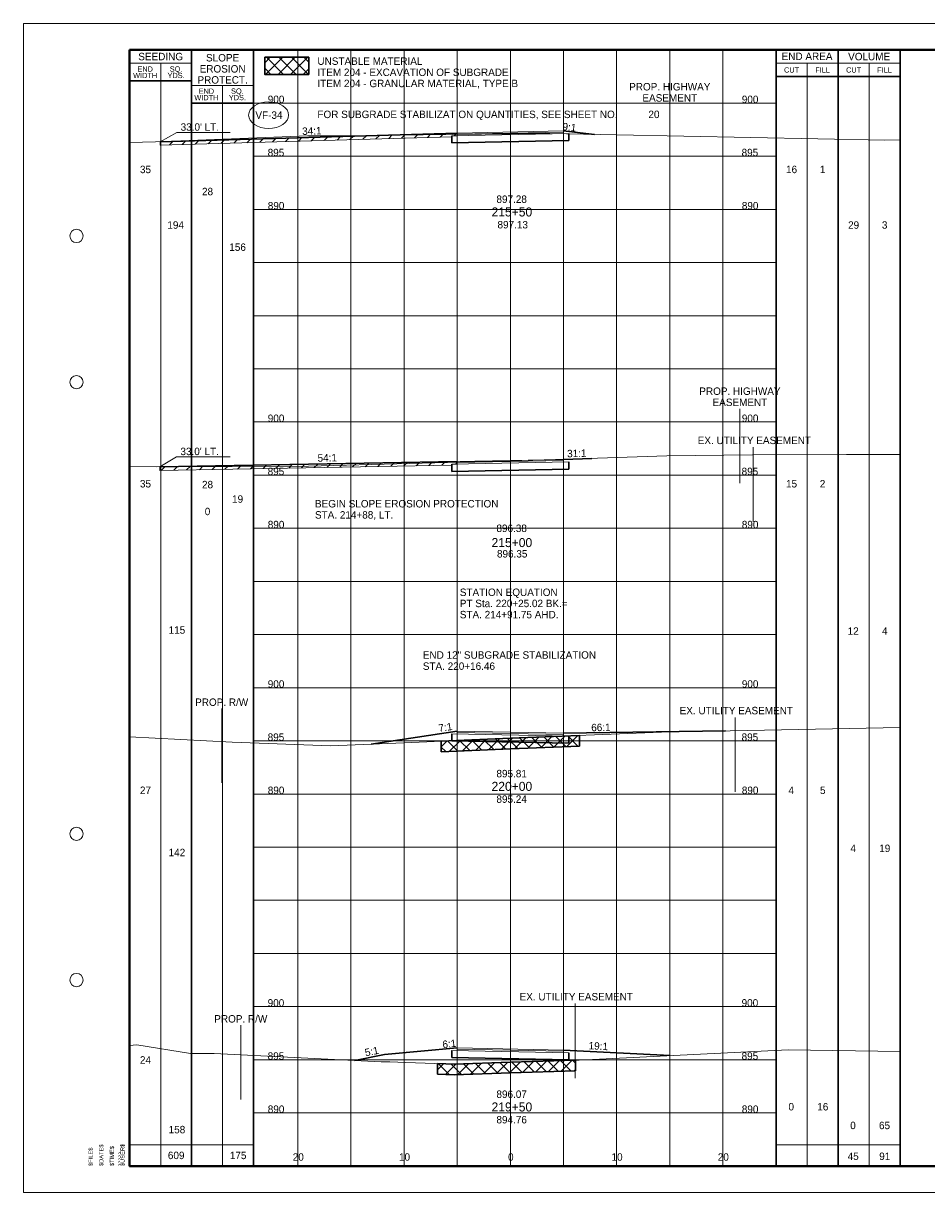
# Paper-space layout 'Layout1' of a CAD drawing. Header units: feet. Extents: x -1005 to 2379, y -670 to 6548.
# Tile 65 of 69: x -10 to 75, y 6092 to 6202. Entities that reach past the tile are written whole.
import ezdxf
from ezdxf.enums import TextEntityAlignment as Align

# ---------------------------------------------------------------- set-up
doc = ezdxf.new("R2010")
doc.units = ezdxf.units.FT
doc.header["$LTSCALE"] = 5
doc.header["$MEASUREMENT"] = 0
for name, pattern in [('DGN Style 2', [150.837143, 90.502286, -60.334857]), ('DGN Style 3', [211.172, 150.837143, -60.334857]), ('esmtshpr', [5.35, 1, -0.175, -0.175, 4]), ('esmtuex', [4.65, 0.8, -0.275, -0.275, 0.8, -0.3, 0.8, -0.3, 0.8, -0.3]), ('rowpr', [5.45, 1, -0.225, -0.225, 4])]:
    doc.linetypes.add(name, pattern=pattern)
for name, color, linetype, lineweight in [('DR_P_Erosion_Control', 7, 'Continuous', 13), ('DR_P_Text', 7, 'Continuous', 13), ('PV_P_Text', 7, 'Continuous', 13), ('RW_P_Esmt_SH', 193, 'esmtshpr', 40), ('RW_P_Fee_RW', 193, 'rowpr', 40), ('RW_X_Esmt_U', 6, 'esmtuex', 30), ('SH_Border', 7, 'Continuous', 40), ('SH_Data', 7, 'Continuous', 0), ('SH_Major_Grid_Line', 254, 'Continuous', 13), ('SH_Text', 7, 'Continuous', 13), ('TX_P_20', 7, 'Continuous', 13), ('TX_P_5', 7, 'Continuous', 13), ('TX_P_Misc', 7, 'Continuous', 13), ('TX_X_5', 7, 'Continuous', 0), ('XS_P_Finished_Grade', 3, 'Continuous', 30), ('XS_P_Pavt_Surface', 251, 'Continuous', 13), ('XS_P_Subgrade', 4, 'Continuous', 30), ('XS_P_Undercut', 230, 'Continuous', 30), ('XS_X_Ground_Line', 3, 'DGN Style 2', 13)]:
    doc.layers.add(name, color=color, linetype=linetype, lineweight=lineweight)
doc.layers.add('SH_Cut_Line', color=7, linetype='DGN Style 3', lineweight=0, plot=False)
doc.layers.add('XS_P_Pavt_Layers', color=251, linetype='Continuous', lineweight=0, transparency=0.5)
doc.styles.add('Slanted-Normal LS 0.50', font='font31.shx', dxfattribs={"height": 0.14})
doc.styles.add('Slanted-Sub Title', font='font31.shx', dxfattribs={"height": 0.17})
doc.styles.add('Style-CHAR_FAST_FONT', font='CHAR_FAST_FONT.shx')
doc.styles.add('Style-FONT1', font='FONT1.shx')
doc.styles.add('Style-font30', font='font30.shx')
doc.styles.add('Style-font31', font='font31.shx')

# ---------------------------------------------------------------- blocks, each defined once
blk = doc.blocks.new('STAMP')
at = {"layer": 'TX_P_Misc', "linetype": 'Continuous', "lineweight": 13, "style": 'Style-CHAR_FAST_FONT'}
for s, p in [('$FILE$', (-0.773, 0)), ('$DATE$', (-0.573, 0)), ('$TIME$', (-0.373, 0)), ('$USER$', (-0.173, 0))]:
    blk.add_text(s, height=0.078, rotation=90, dxfattribs=at).set_placement(p, align=Align.TOP_LEFT)
blk = doc.blocks.new('XS POINT_410')
at = {"layer": 'RW_P_Esmt_SH', "linetype": 'Continuous', "lineweight": 13}
blk.add_line((0, 3.5), (0, -3.5), dxfattribs=at)
blk = doc.blocks.new('GPKLBL_377')
at = {"layer": 'TX_P_5', "insert": (1.22, 1.41), "char_height": 0.7, "attachment_point": 2, "rotation": 1.9626, "line_spacing_factor": 0.9, "style": 'Style-font31'}
blk.add_mtext('54:1', dxfattribs=at)
blk = doc.blocks.new('XS POINT_411')
at = {"layer": 'RW_X_Esmt_U', "linetype": 'DGN Style 3', "lineweight": 0}
blk.add_line((0, 3.5), (0, -3.5), dxfattribs=at)
blk = doc.blocks.new('GPKLBL_378')
at = {"layer": 'TX_P_5', "linetype": 'Continuous', "insert": (-0.51, 0.98), "char_height": 0.7, "attachment_point": 1, "rotation": 350.5377, "line_spacing_factor": 0.6, "style": 'Style-font31'}
blk.add_mtext('31:1', dxfattribs=at)
blk = doc.blocks.new('XS POINT_535')
at = {"layer": 'RW_P_Esmt_SH', "linetype": 'Continuous', "lineweight": 13}
blk.add_line((0, 3.5), (0, -3.5), dxfattribs=at)
blk = doc.blocks.new('GPKLBL_442')
at = {"layer": 'TX_P_5', "insert": (-0.93, 1.39), "char_height": 0.7, "attachment_point": 2, "rotation": 0.4294, "line_spacing_factor": 0.9, "style": 'Style-font31'}
blk.add_mtext('34:1', dxfattribs=at)
blk = doc.blocks.new('GPKLBL_443')
at = {"layer": 'TX_P_5', "linetype": 'Continuous', "insert": (-0.51, 0.98), "char_height": 0.7, "attachment_point": 1, "rotation": 350.5377, "line_spacing_factor": 0.6, "style": 'Style-font31'}
blk.add_mtext('9:1', dxfattribs=at)
blk = doc.blocks.new('XS POINT_542')
at = {"layer": 'RW_X_Esmt_U', "linetype": 'DGN Style 3', "lineweight": 0}
blk.add_line((0, 3.5), (0, -3.5), dxfattribs=at)
blk = doc.blocks.new('XS POINT_543')
at = {"layer": 'RW_P_Fee_RW', "linetype": 'Continuous', "lineweight": 13}
blk.add_line((0, 3.5), (0, -3.5), dxfattribs=at)
blk = doc.blocks.new('GPKLBL_457')
at = {"layer": 'TX_P_5', "linetype": 'Continuous', "insert": (-0.51, 0.98), "char_height": 0.7, "attachment_point": 1, "rotation": 350.5377, "line_spacing_factor": 0.6, "style": 'Style-font31'}
blk.add_mtext('19:1', dxfattribs=at)
blk = doc.blocks.new('GPKLBL_458')
at = {"layer": 'TX_P_5', "linetype": 'Continuous', "extrusion": (0, 0, -1), "insert": (-0.46, 0.97), "char_height": 0.7, "attachment_point": 3, "text_direction": (-0.986394, 0.164399, 0), "line_spacing_factor": 0.6, "style": 'Style-font31'}
blk.add_mtext('6:1', dxfattribs=at)
blk = doc.blocks.new('GPKLBL_459')
at = {"layer": 'TX_P_5', "linetype": 'Continuous', "extrusion": (0, 0, -1), "insert": (-0.46, 0.97), "char_height": 0.7, "attachment_point": 3, "text_direction": (-0.986394, 0.164399, 0), "line_spacing_factor": 0.6, "style": 'Style-font31'}
blk.add_mtext('5:1', dxfattribs=at)
blk = doc.blocks.new('XS POINT_544')
at = {"layer": 'RW_X_Esmt_U', "linetype": 'DGN Style 3', "lineweight": 0}
blk.add_line((0, 3.5), (0, -3.5), dxfattribs=at)
blk = doc.blocks.new('XS POINT_545')
at = {"layer": 'RW_P_Fee_RW', "linetype": 'Continuous', "lineweight": 13}
blk.add_line((0, 3.5), (0, -3.5), dxfattribs=at)
blk = doc.blocks.new('GPKLBL_460')
at = {"layer": 'TX_P_5', "linetype": 'Continuous', "insert": (-0.51, 0.98), "char_height": 0.7, "attachment_point": 1, "rotation": 350.5377, "line_spacing_factor": 0.6, "style": 'Style-font31'}
blk.add_mtext('66:1', dxfattribs=at)
blk = doc.blocks.new('GPKLBL_461')
at = {"layer": 'TX_P_5', "linetype": 'Continuous', "extrusion": (0, 0, -1), "insert": (-0.46, 0.97), "char_height": 0.7, "attachment_point": 3, "text_direction": (-0.986394, 0.164399, 0), "line_spacing_factor": 0.6, "style": 'Style-font31'}
blk.add_mtext('7:1', dxfattribs=at)

psp = doc.layouts.get("Layout1")

# ---------------------------------------------------------------- hatches: boundary and pattern name
at = {"layer": 'DR_P_Erosion_Control'}
h = psp.add_hatch(dxfattribs=at)
h.set_pattern_fill('HATCH', color=256, style=0, pattern_type=2)
h.set_pattern_definition([(45, (2.86235, 6191.3657), (-0.589255, 0.589255), [])])
h.paths.add_polyline_path([(2.86, 6191.37), (30.83, 6192.18), (30.83, 6191.93), (30.33, 6191.92), (30.33, 6191.84), (2.86, 6191.04)])
h = psp.add_hatch(dxfattribs=at)
h.set_pattern_fill('HATCH', color=256, style=0, pattern_type=2)
h.set_pattern_definition([(45, (21.2604, 6163.4204), (-0.589255, 0.589255), [])])
h.paths.add_polyline_path([(30.33, 6161.02), (30.83, 6161.03), (30.83, 6161.28), (2.83, 6160.77), (2.83, 6160.44), (30.33, 6160.94)])
at = {"layer": 'XS_P_Undercut', "lineweight": 0}
h = psp.add_hatch(dxfattribs=at)
h.set_pattern_fill('CROSSHATCH', color=256, style=0, pattern_type=2)
h.set_pattern_definition([(45, (15.9934, 6193.8276), (-0.58926, 0.58926), []), (315, (15.9934, 6193.8276), (0.58926, 0.58926), [])])
h.paths.add_polyline_path([(12.71, 6197.7), (16.85, 6197.7), (16.85, 6199.31), (12.71, 6199.31)])
h = psp.add_hatch(dxfattribs=at)
h.set_pattern_fill('CROSSHATCH', color=256, style=0, pattern_type=2)
h.set_pattern_definition([(45, (34.0285, 6134.4135), (-0.589255, 0.589255), []), (315, (34.0285, 6134.4135), (0.589255, 0.589255), [])])
h.paths.add_polyline_path([(35.83, 6134.24), (42.33, 6134.51), (42.33, 6135.51), (35.83, 6135.24), (29.33, 6134.97), (29.33, 6133.97)])
h = psp.add_hatch(dxfattribs=at)
h.set_pattern_fill('CROSSHATCH', color=256, style=0, pattern_type=2)
h.set_pattern_definition([(45, (36.36376, 6104.3769), (-0.58926, 0.58926), []), (315, (36.36376, 6104.3769), (0.58926, 0.58926), [])])
h.paths.add_polyline_path([(41.96, 6104.96), (35.83, 6104.76), (30.54, 6104.59), (28.96, 6104.64), (28.96, 6103.64), (30.54, 6103.59), (35.83, 6103.76), (41.96, 6103.96)])

# ---------------------------------------------------------------- linework, layer by layer
at = {"layer": 'DR_P_Erosion_Control'}
for p, q in [((30.33, 6191.84), (2.86, 6191.04)), ((2.86, 6191.37), (2.86, 6191.04)), ((2.83, 6160.77), (30.83, 6161.28)), ((2.83, 6160.44), (30.33, 6160.94)), ((2.83, 6160.77), (2.83, 6160.44))]:
    psp.add_line(p, q, dxfattribs=at)
at = {"layer": 'DR_P_Erosion_Control', "flags": 128}
for points in [[(2.86, 6191.37), (30.83, 6192.18), (30.83, 6191.93), (30.33, 6191.92), (30.33, 6191.84), (2.86, 6191.04), (2.86, 6191.37), (2.86, 6191.37)], [(30.33, 6161.02), (30.83, 6161.03), (30.83, 6161.28), (2.83, 6160.77), (2.83, 6160.44), (30.33, 6160.94), (30.33, 6161.02)]]:
    psp.add_lwpolyline(points, close=True, dxfattribs=at)
at = {"layer": 'DR_P_Text'}
for p, q in [((4.43, 6192.25), (2.86, 6191.37)), ((4.43, 6192.25), (9.47, 6192.25)), ((4.41, 6161.72), (2.83, 6160.77)), ((4.41, 6161.72), (9.45, 6161.72))]:
    psp.add_line(p, q, dxfattribs=at)
at = {"layer": 'DR_P_Text', "color": 7, "linetype": 'Continuous', "lineweight": 13}
psp.add_ellipse((13.08, 6193.87), major_axis=(1.88, 0), ratio=0.666667, dxfattribs=at)
at = {"layer": 'SH_Border', "color": 7, "linetype": 'Continuous', "lineweight": 40, "flags": 128}
psp.add_lwpolyline([(0, 6200), (157.5, 6200), (157.5, 6095), (0, 6095), (0, 6200)], close=True, dxfattribs=at)
at = {"layer": 'SH_Border', "color": 7, "linetype": 'Continuous', "lineweight": 0}
for centre in [(-5, 6182.5), (-5, 6168.75), (-5, 6126.25), (-5, 6112.5)]:
    psp.add_circle(centre, 0.625, dxfattribs=at)
at = {"layer": 'SH_Cut_Line', "color": 7, "linetype": 'DGN Style 3', "lineweight": 0, "flags": 128}
psp.add_lwpolyline([(-10, 6092.5), (160, 6092.5), (160, 6202.5), (-10, 6202.5), (-10, 6092.5)], close=True, dxfattribs=at)
at = {"layer": 'SH_Data', "color": 7, "linetype": 'Continuous', "lineweight": 30}
for p, q in [((5.83, 6095), (5.83, 6200)), ((11.66, 6095), (11.66, 6200)), ((60.83, 6095), (60.83, 6200)), ((66.67, 6095), (66.67, 6200)), ((72.5, 6095), (72.5, 6200)), ((60.83, 6197.5), (72.5, 6197.5)), ((5.83, 6197.08), (0, 6197.08)), ((11.66, 6195), (5.83, 6195))]:
    psp.add_line(p, q, dxfattribs=at)
at = {"layer": 'SH_Data', "color": 7, "linetype": 'Continuous', "lineweight": 0}
for p, q in [((5.83, 6198.75), (0, 6198.75)), ((60.83, 6198.75), (72.5, 6198.75)), ((11.66, 6196.67), (5.83, 6196.67))]:
    psp.add_line(p, q, dxfattribs=at)
at = {"layer": 'SH_Data', "color": 7, "linetype": 'Continuous', "lineweight": 13}
for p, q in [((2.92, 6095), (2.92, 6198.75)), ((63.75, 6095), (63.75, 6198.75)), ((69.58, 6095), (69.58, 6198.75)), ((8.75, 6095), (8.75, 6196.67)), ((0, 6097), (11.66, 6097)), ((60.83, 6097), (72.5, 6097))]:
    psp.add_line(p, q, dxfattribs=at)
at = {"layer": 'SH_Major_Grid_Line', "color": 254, "linetype": 'Continuous', "lineweight": 13}
for p, q in [((15.83, 6095), (15.83, 6200)), ((20.83, 6095), (20.83, 6200)), ((25.83, 6095), (25.83, 6200)), ((30.83, 6095), (30.83, 6200)), ((35.83, 6095), (35.83, 6200)), ((40.83, 6095), (40.83, 6200)), ((45.83, 6095), (45.83, 6200)), ((50.83, 6095), (50.83, 6200)), ((55.83, 6095), (55.83, 6200)), ((11.66, 6195), (60.83, 6195)), ((11.66, 6190), (60.83, 6190)), ((11.66, 6185), (60.83, 6185)), ((11.66, 6180), (60.83, 6180)), ((11.66, 6175), (60.83, 6175)), ((11.66, 6170), (60.83, 6170)), ((11.66, 6165), (60.83, 6165)), ((11.66, 6160), (60.83, 6160)), ((11.66, 6155), (60.83, 6155)), ((11.66, 6150), (60.83, 6150)), ((11.66, 6145), (60.83, 6145)), ((11.66, 6140), (60.83, 6140)), ((11.66, 6135), (60.83, 6135)), ((11.66, 6130), (60.83, 6130)), ((11.66, 6125), (60.83, 6125)), ((11.66, 6120), (60.83, 6120)), ((11.66, 6115), (60.83, 6115)), ((11.66, 6110), (60.83, 6110)), ((11.66, 6105), (60.83, 6105)), ((11.66, 6100), (60.83, 6100))]:
    psp.add_line(p, q, dxfattribs=at)
at = {"layer": 'XS_P_Finished_Grade'}
for p, q in [((30.83, 6192.18), (2.86, 6191.37)), ((43.74, 6192.05), (40.81, 6192.38)), ((2.83, 6160.77), (30.83, 6161.28)), ((43.51, 6161.57), (40.83, 6161.48)), ((22.74, 6134.7), (30.83, 6135.91)), ((56.08, 6135.94), (40.83, 6135.71)), ((23.99, 6105.49), (30.83, 6106.11)), ((23.99, 6105.49), (21.19, 6104.93)), ((50.87, 6105.39), (40.83, 6105.91))]:
    psp.add_line(p, q, dxfattribs=at)
at = {"layer": 'XS_P_Pavt_Layers', "color": 2, "lineweight": 13}
for p, q in [((30.33, 6191.92), (41.33, 6192.14)), ((30.83, 6192.08), (40.83, 6192.28)), ((30.33, 6161.02), (41.33, 6161.24)), ((30.83, 6161.18), (40.83, 6161.38)), ((40.83, 6135.6), (30.83, 6135.8)), ((41.33, 6135.45), (30.33, 6135.67)), ((41.33, 6105.65), (30.33, 6105.87)), ((40.83, 6105.8), (30.83, 6106))]:
    psp.add_line(p, q, dxfattribs=at)
at = {"layer": 'XS_P_Pavt_Surface', "color": 193}
for p, q in [((30.83, 6192.18), (40.83, 6192.38)), ((30.83, 6192.18), (30.83, 6191.93)), ((40.83, 6192.38), (40.83, 6192.13)), ((30.83, 6161.28), (40.83, 6161.48)), ((30.83, 6161.28), (30.83, 6161.03)), ((40.83, 6161.48), (40.83, 6161.23)), ((30.83, 6135.91), (30.83, 6135.66)), ((40.83, 6135.71), (30.83, 6135.91)), ((40.83, 6135.71), (40.83, 6135.46)), ((30.83, 6106.11), (30.83, 6105.86)), ((40.83, 6105.91), (30.83, 6106.11)), ((40.83, 6105.91), (40.83, 6105.66))]:
    psp.add_line(p, q, dxfattribs=at)
at = {"layer": 'XS_P_Subgrade'}
for p, q in [((30.33, 6191.92), (30.33, 6191.25)), ((41.33, 6192.14), (41.33, 6191.47)), ((30.33, 6191.25), (41.33, 6191.47)), ((41.33, 6161.24), (41.33, 6160.57)), ((30.33, 6161.02), (30.33, 6160.35)), ((30.33, 6160.35), (41.33, 6160.57)), ((30.33, 6135.67), (30.33, 6135)), ((41.33, 6134.78), (30.33, 6135)), ((41.33, 6135.45), (41.33, 6134.78)), ((30.33, 6105.87), (30.33, 6105.2)), ((41.33, 6104.98), (30.33, 6105.2)), ((41.33, 6105.65), (41.33, 6104.98))]:
    psp.add_line(p, q, dxfattribs=at)
at = {"layer": 'XS_P_Undercut'}
for p, q in [((29.33, 6134.97), (29.33, 6133.97)), ((42.33, 6135.51), (42.33, 6134.51)), ((28.96, 6103.64), (28.96, 6104.64)), ((41.96, 6103.96), (41.96, 6104.96))]:
    psp.add_line(p, q, dxfattribs=at)
at = {"layer": 'XS_P_Undercut', "flags": 128}
psp.add_lwpolyline([(12.71, 6199.31), (16.85, 6199.31), (16.85, 6197.7), (12.71, 6197.7), (12.71, 6199.31)], close=True, dxfattribs=at)
at = {"layer": 'XS_P_Undercut', "lineweight": 0, "flags": 128}
for points in [[(12.71, 6197.7), (16.85, 6197.7), (16.85, 6199.31), (12.71, 6199.31), (12.71, 6197.7)], [(35.83, 6134.24), (42.33, 6134.51), (42.33, 6135.51), (35.83, 6135.24), (29.33, 6134.97), (29.33, 6133.97), (35.83, 6134.24)], [(41.96, 6104.96), (35.83, 6104.76), (30.54, 6104.59), (28.96, 6104.64), (28.96, 6103.64), (30.54, 6103.59), (35.83, 6103.76), (41.96, 6103.96), (41.96, 6104.96)]]:
    psp.add_lwpolyline(points, close=True, dxfattribs=at)
at = {"layer": 'XS_P_Undercut', "lineweight": 30, "flags": 128}
for points in [[(29.33, 6134.97), (35.83, 6135.24), (42.33, 6135.51)], [(29.33, 6133.97), (35.83, 6134.24), (42.33, 6134.51)]]:
    psp.add_lwpolyline(points, dxfattribs=at)
at = {"layer": 'XS_P_Undercut', "flags": 128}
for points in [[(28.96, 6104.64), (30.54, 6104.59), (35.83, 6104.76), (41.96, 6104.96)], [(28.96, 6103.64), (30.54, 6103.59), (35.83, 6103.76), (41.96, 6103.96)]]:
    psp.add_lwpolyline(points, dxfattribs=at)
at = {"layer": 'XS_X_Ground_Line', "flags": 128}
for points in [[(0, 6191.3), (2.43, 6191.35), (16.74, 6191.91), (17.44, 6191.91), (18.08, 6191.91), (19.15, 6191.92), (25.36, 6191.98), (27.61, 6192), (35.83, 6192.12), (37.23, 6192.14), (38.01, 6192.14), (38.35, 6192.15), (39.23, 6192.14), (39.54, 6192.14), (71.06, 6191.52), (72.5, 6191.55)], [(0, 6160.81), (2.5, 6160.77), (16.84, 6160.83), (35.83, 6161.35), (42.17, 6161.52), (50.55, 6161.81), (58.61, 6161.91), (67.46, 6161.93), (72.5, 6161.95)], [(0, 6135.38), (9.66, 6134.89), (18.93, 6134.54), (25.81, 6134.82), (35.83, 6135.24), (50.06, 6135.82), (61.35, 6136.04), (72.5, 6136.25)], [(0, 6106.35), (0.69, 6106.41), (5.73, 6105.58), (6.34, 6105.58), (6.91, 6105.58), (7.51, 6105.58), (7.96, 6105.59), (23.68, 6104.81), (24.47, 6104.79), (26, 6104.73), (30.54, 6104.59), (35.83, 6104.76), (42.3, 6104.97), (61.97, 6105.93), (72.5, 6105.79)]]:
    psp.add_lwpolyline(points, dxfattribs=at)

# ---------------------------------------------------------------- block references
at = {"layer": 'RW_P_Esmt_SH', "linetype": 'Continuous', "lineweight": 13}
for name, p in [('XS POINT_535', (50.83, 6191.39)), ('XS POINT_410', (57.43, 6162.75))]:
    psp.add_blockref(name, p, dxfattribs=at)
at = {"layer": 'RW_P_Fee_RW', "linetype": 'Continuous', "lineweight": 13}
for name, p in [('XS POINT_545', (8.66, 6134.55)), ('XS POINT_543', (10.46, 6104.75))]:
    psp.add_blockref(name, p, dxfattribs=at)
at = {"layer": 'RW_X_Esmt_U', "linetype": 'DGN Style 3', "lineweight": 0}
for name, p in [('XS POINT_411', (58.69, 6159.12)), ('XS POINT_544', (56.99, 6133.7)), ('XS POINT_542', (41.93, 6106.78))]:
    psp.add_blockref(name, p, dxfattribs=at)
at = {"layer": 'TX_P_5', "linetype": 'Continuous'}
for name, p, rotation in [('GPKLBL_443', (41.34, 6192.21), 3.088330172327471), ('GPKLBL_378', (41.85, 6161.51), 11.31137960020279), ('GPKLBL_460', (44.11, 6135.73), 10.33401262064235), ('GPKLBL_457', (43.83, 6105.77), 6.501432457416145)]:
    psp.add_blockref(name, p, dxfattribs=dict(at, rotation=rotation))
at = {"layer": 'TX_P_5'}
for name, p, rotation in [('GPKLBL_442', (18.1, 6191.37), 1.565626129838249), ('GPKLBL_377', (17.35, 6160.58), 359.334980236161)]:
    psp.add_blockref(name, p, dxfattribs=dict(at, rotation=rotation))
at = {"layer": 'TX_P_5', "linetype": 'Continuous', "extrusion": (0, 0, -1)}
for name, p, rotation in [('GPKLBL_461', (-29.83, 6135.76), 0.9442173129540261), ('GPKLBL_459', (-22.92, 6105.27), 358.1523897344), ('GPKLBL_458', (-30.18, 6105.98), 2.914216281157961)]:
    psp.add_blockref(name, p, dxfattribs=dict(at, rotation=rotation))
at = {"layer": 'TX_P_Misc', "linetype": 'Continuous', "lineweight": 13, "xscale": 5, "yscale": 5, "zscale": 5}
psp.add_blockref('STAMP', (0, 6095), dxfattribs=at)

# ---------------------------------------------------------------- texts
at = {"layer": 'DR_P_Text', "color": 7, "lineweight": 13, "style": 'Style-font31'}
psp.add_text('VF-34', height=0.7, dxfattribs=at).set_placement((13.11, 6193.87), align=Align.MIDDLE_CENTER)
at = {"layer": 'DR_P_Text', "char_height": 0.7, "attachment_point": 1, "line_spacing_factor": 0.9}
for s, insert, style in [('UNSTABLE MATERIAL\\PITEM 204 - EXCAVATION OF SUBGRADE\\PITEM 204 - GRANULAR MATERIAL, TYPE B', (17.67, 6199.3), 'Slanted-Sub Title'), ('FOR SUBGRADE STABILIZATION QUANTITIES, SEE SHEET NO.', (17.67, 6194.29), 'Slanted-Sub Title'), ('20\\P', (48.82, 6194.29), 'Style-font31'), ("33.0' LT.", (4.8, 6193.1), 'Slanted-Normal LS 0.50'), ("33.0' LT.", (4.78, 6162.58), 'Slanted-Normal LS 0.50')]:
    psp.add_mtext(s, dxfattribs=dict(at, insert=insert, style=style))
at = {"layer": 'PV_P_Text', "style": 'Slanted-Normal LS 0.50'}
for s, p in [('897.28', (35.95, 6185.61)), ('896.38', (35.95, 6154.65)), ('895.81', (35.95, 6131.57)), ('896.07', (35.95, 6101.41))]:
    psp.add_text(s, height=0.7, dxfattribs=at).set_placement(p, align=Align.CENTER)
at = {"layer": 'RW_P_Esmt_SH', "linetype": 'Continuous', "lineweight": 13, "char_height": 0.7, "attachment_point": 2, "line_spacing_factor": 0.9, "style": 'Style-font31'}
for insert in [(50.83, 6196.89), (57.43, 6168.25)]:
    psp.add_mtext('PROP. HIGHWAY\\PEASEMENT', dxfattribs=dict(at, insert=insert))
at = {"layer": 'RW_P_Fee_RW', "linetype": 'Continuous', "lineweight": 13, "char_height": 0.7, "attachment_point": 2, "line_spacing_factor": 0.9, "style": 'Style-font31'}
for insert in [(8.66, 6138.99), (10.46, 6109.2)]:
    psp.add_mtext('PROP. R/W', dxfattribs=dict(at, insert=insert))
at = {"layer": 'RW_X_Esmt_U', "linetype": 'Continuous', "lineweight": 0, "style": 'Style-font31'}
for p in [(58.79, 6163.62), (57.09, 6138.2), (42.03, 6111.28)]:
    psp.add_text('EX. UTILITY EASEMENT', height=0.7, dxfattribs=at).set_placement(p, align=Align.TOP_CENTER)
at = {"layer": 'SH_Border', "color": 7, "linetype": 'Continuous', "lineweight": 0, "style": 'Style-FONT1'}
psp.add_text('`````', height=0.625, rotation=90, dxfattribs=at).set_placement((-0.38, 6095))
at = {"layer": 'SH_Data', "color": 7, "linetype": 'Continuous', "lineweight": 13, "style": 'Style-font30'}
for s, p in [('SEEDING', (2.92, 6199.38)), ('END AREA', (63.75, 6199.4)), ('VOLUME', (69.59, 6199.38))]:
    psp.add_text(s, height=0.7, dxfattribs=at).set_placement(p, align=Align.MIDDLE_CENTER)
at = {"layer": 'SH_Data', "color": 7, "linetype": 'Continuous', "lineweight": 0, "style": 'Style-font30'}
for s, p in [('CUT', (62.29, 6198.12)), ('FILL', (65.21, 6198.12)), ('CUT', (68.13, 6198.12)), ('FILL', (71.04, 6198.12))]:
    psp.add_text(s, height=0.5, dxfattribs=at).set_placement(p, align=Align.MIDDLE_CENTER)
at = {"layer": 'SH_Data', "color": 7, "linetype": 'Continuous', "lineweight": 13, "insert": (8.75, 6198.22), "char_height": 0.7, "attachment_point": 5, "line_spacing_factor": 0.892896, "style": 'Style-font30'}
psp.add_mtext('SLOPE\\PEROSION\\PPROTECT.', dxfattribs=at)
at = {"layer": 'SH_Data', "color": 7, "linetype": 'Continuous', "lineweight": 0, "char_height": 0.7, "attachment_point": 5, "line_spacing_factor": 0.728571, "style": 'Style-font30'}
for s, insert in [('\\H0.714286x;END\\PWIDTH', (1.46, 6197.9)), ('\\H0.714286x;SQ.\\PYDS.', (4.37, 6197.9)), ('\\H0.714286x;END\\PWIDTH', (7.22, 6195.82)), ('\\H0.714286x;SQ.\\PYDS.', (10.14, 6195.82))]:
    psp.add_mtext(s, dxfattribs=dict(at, insert=insert))
at = {"layer": 'SH_Text', "style": 'Style-font31'}
for s, p in [('900', (13.78, 6195)), ('900', (58.39, 6195)), ('895', (13.77, 6190)), ('895', (58.37, 6190)), ('890', (13.78, 6185)), ('890', (58.39, 6185)), ('900', (13.78, 6165)), ('900', (58.39, 6165)), ('895', (13.77, 6160)), ('895', (58.37, 6160)), ('890', (13.78, 6155)), ('890', (58.39, 6155)), ('115', (4.45, 6145.08)), ('12', (68.09, 6144.98)), ('4', (71.06, 6144.98)), ('900', (13.78, 6140)), ('900', (58.39, 6140)), ('895', (13.77, 6135)), ('895', (58.37, 6135)), ('27', (1.49, 6130)), ('890', (13.78, 6130)), ('890', (58.39, 6130)), ('4', (62.26, 6130)), ('5', (65.23, 6130)), ('142', (4.45, 6124.15)), ('4', (68.09, 6124.54)), ('19', (71.06, 6124.54)), ('900', (13.77, 6110)), ('900', (58.37, 6110)), ('24', (1.49, 6104.63)), ('895', (13.77, 6105)), ('895', (58.37, 6105)), ('890', (13.78, 6100)), ('890', (58.39, 6100)), ('0', (62.26, 6100.23)), ('16', (65.23, 6100.23)), ('158', (4.45, 6098.08)), ('0', (68.07, 6098.47)), ('65', (71.04, 6098.47)), ('20', (15.87, 6095.5)), ('10', (25.87, 6095.5)), ('0', (35.87, 6095.5)), ('0', (35.87, 6095.5)), ('10', (45.87, 6095.5)), ('20', (55.87, 6095.5)), ('45', (68.09, 6095.57)), ('91', (71.06, 6095.57))]:
    psp.add_text(s, height=0.7, dxfattribs=at).set_placement(p, align=Align.CENTER)
at = {"layer": 'SH_Text', "char_height": 0.7, "attachment_point": 1, "line_spacing_factor": 0.9, "style": 'Slanted-Sub Title'}
for s, insert in [('BEGIN SLOPE EROSION PROTECTION\\PSTA. 214+88, LT.', (17.44, 6157.66)), ('STATION EQUATION\\PPT Sta. 220+25.02 BK.=\\PSTA. 214+91.75 AHD.', (31.07, 6149.33)), ('END 12" SUBGRADE STABILIZATION\\PSTA. 220+16.46', (27.59, 6143.43))]:
    psp.add_mtext(s, dxfattribs=dict(at, insert=insert))
at = {"layer": 'TX_P_20', "style": 'Slanted-Normal LS 0.50'}
for s, p in [('35', (1.49, 6188.76)), ('16', (62.29, 6188.76)), ('1', (65.21, 6188.76)), ('28', (7.33, 6186.68)), ('194', (4.33, 6183.53)), ('29', (68.13, 6183.53)), ('3', (71.05, 6183.53)), ('156', (10.16, 6181.45)), ('35', (1.49, 6159.19)), ('28', (7.33, 6159.11)), ('15', (62.29, 6159.19)), ('2', (65.21, 6159.19)), ('19', (10.16, 6157.75)), ('0', (7.33, 6156.58)), ('609', (4.38, 6096)), ('175', (10.21, 6096))]:
    psp.add_text(s, height=0.7, dxfattribs=at).set_placement(p, align=Align.MIDDLE_CENTER)
at = {"layer": 'TX_P_5', "style": 'Slanted-Sub Title'}
for s, p in [('215+50', (35.97, 6184.76)), ('220+00', (35.97, 6130.72)), ('219+50', (35.97, 6100.56))]:
    psp.add_text(s, height=0.85, dxfattribs=at).set_placement(p, align=Align.MIDDLE_CENTER)
at = {"layer": 'TX_P_5', "insert": (35.97, 6153.65), "char_height": 0.85, "attachment_point": 5, "line_spacing_factor": 0.6, "style": 'Slanted-Sub Title'}
psp.add_mtext('215+00 ', dxfattribs=at)
at = {"layer": 'TX_X_5', "style": 'Style-font31'}
for s, p in [('897.13', (36.05, 6183.91)), ('896.35', (36, 6152.95))]:
    psp.add_text(s, height=0.7, dxfattribs=at).set_placement(p, align=Align.TOP_CENTER)
at = {"layer": 'TX_X_5', "linetype": 'Continuous', "style": 'Style-font31'}
for s, p in [('895.24', (35.95, 6129.87)), ('894.76', (35.95, 6099.71))]:
    psp.add_text(s, height=0.7, dxfattribs=at).set_placement(p, align=Align.TOP_CENTER)

doc.saveas('drawing.dxf')
